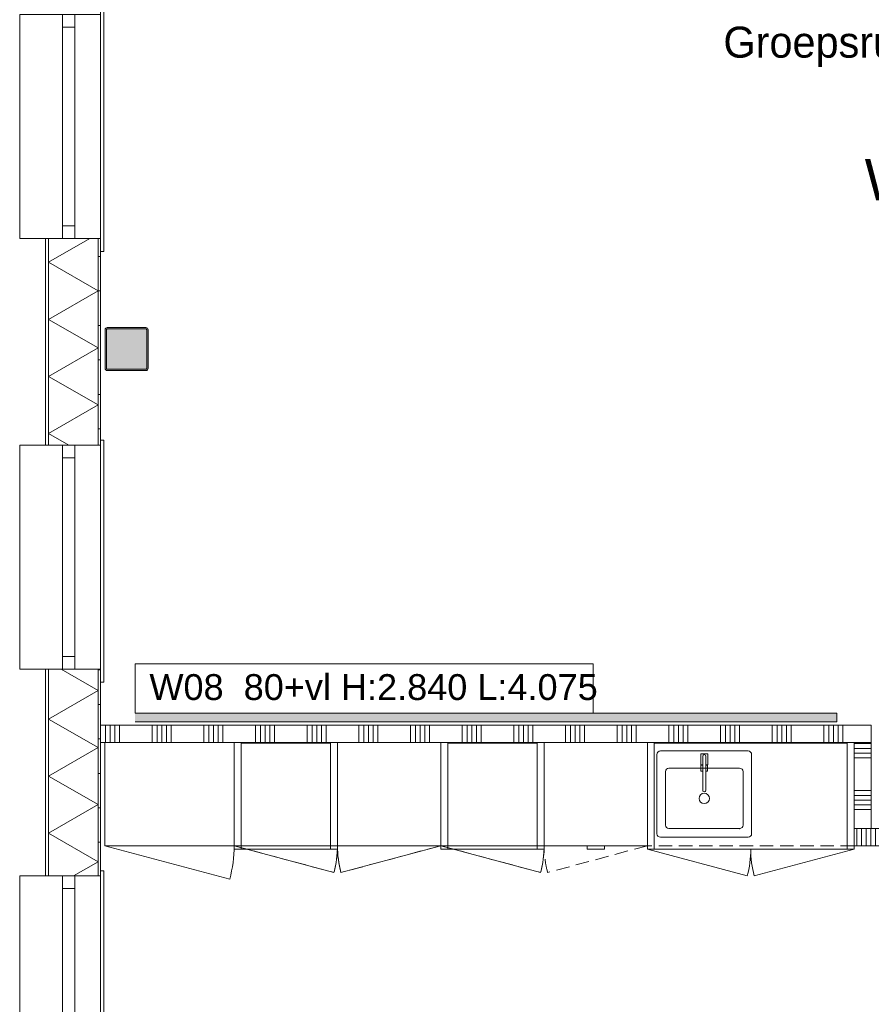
# Model space of a CAD drawing. Header units: millimetres. Extents: x -850 to 154668, y -25041 to 71030.
# Tile 110 of 211: x -470 to 4475, y 47060 to 52775. Entities that reach past the tile are written whole.
import ezdxf
from ezdxf.enums import TextEntityAlignment as Align

# ---------------------------------------------------------------- set-up
doc = ezdxf.new("R2010")
doc.units = ezdxf.units.MM
doc.header["$MEASUREMENT"] = 0
doc.linetypes.add('B0702', pattern=[117.37, 78.119999, -39.250001])
for name, color, linetype in [('42 Binnenwandafw', 7, 'Continuous'), ('42 Binnenwandafw Doorsnede-arcering', 7, 'Continuous'), ('72 VI kastenwanden', 7, 'Continuous'), ('Info Wandafwerking aanduiding', 7, 'Continuous'), ('New_21 Buitenwanden', 7, 'Continuous'), ('New_21 Buitenwanden Doorsnede-arcering', 7, 'Continuous'), ('New_21 Buitenwanden Laagscheidingslijnen', 7, 'Continuous'), ('New_21 Buitenwanden Ramen', 7, 'Continuous'), ('New_22 NC Binnenwanden', 7, 'Continuous'), ('New_22 NC Binnenwanden Doorsnede-arcering', 7, 'Continuous'), ('New_23 Vloeren', 7, 'Continuous'), ('New_72 VI kastenwanden', 7, 'Continuous'), ('New_Z Ruimtefuncties', 7, 'Continuous'), ('New_Z Ruimtefuncties Zone omranding', 7, 'Continuous'), ('New_Z Ruimtefuncties Zone tekst', 7, 'Continuous'), ('S-COLS-____-OTLN.RVT S', 7, 'Continuous'), ('S-COLS-____-OTLN.RVT S 2D arcering', 7, 'Continuous')]:
    doc.layers.add(name, color=color, linetype=linetype)
doc.styles.add('GENERATED_STYLE_1', font='txt')
doc.styles.add('GENERATED_STYLE_2', font='txt')
pattern_1 = [(1e-14, (0, 0), (0, 200), [])]

# ---------------------------------------------------------------- blocks, each defined once
blk = doc.blocks.new('Slab_3_2', base_point=(0, 51154.6))
at = {"layer": 'New_23 Vloeren', "color": 1, "linetype": 'Continuous', "lineweight": 0, "flags": 128}
blk.add_lwpolyline([(2, 17060), (-0.3, 51154.6), (0, 51154.6), (0, 66760), (25600, 66760), (25600, 49879.9), (31400.4, 49880)], dxfattribs=at)
blk = doc.blocks.new('Kast basis 1D 22_6')
at = {"layer": 'New_72 VI kastenwanden', "color": 1, "linetype": 'Continuous', "lineweight": 0}
for p, q in [((0, 600), (750, 600)), ((0, 0), (0, 600)), ((750, 0), (750, 600)), ((0, 0), (750, 0)), ((0, 0), (724.4, -194.1))]:
    blk.add_line(p, q, dxfattribs=at)
blk.add_arc((0, 0), 750, 345, 0, dxfattribs=at)
blk = doc.blocks.new('Kast basis 2D 22_2')
at = {"layer": 'New_72 VI kastenwanden', "color": 1, "linetype": 'Continuous', "lineweight": 0}
for p, q in [((0, 620), (1200, 620)), ((0, 0), (0, 620)), ((1200, 0), (1200, 620)), ((595, 550), (595, 90)), ((1125, 570), (615, 570)), ((890, 554), (850, 554)), ((850, 554), (850, 489)), ((861, 540), (861, 342.1)), ((861, 489), (861, 540)), ((879, 342.2), (879, 540)), ((879, 540), (879, 489)), ((890, 489), (890, 554)), ((1145, 90), (1145, 550)), ((1075, 470), (665, 470)), ((850, 489), (861, 489)), ((861, 488), (850.3, 488)), ((850.3, 488), (850.3, 453)), ((861, 453), (861, 488)), ((879, 489), (890, 489)), ((889.7, 488), (879, 488)), ((879, 488), (879, 453)), ((889.7, 453), (889.7, 488)), ((645, 450), (645, 140)), ((850.3, 453), (861, 453)), ((879, 453), (889.7, 453)), ((1095, 140), (1095, 450)), ((665, 120), (1075, 120)), ((615, 70), (1125, 70)), ((0, 0), (1200, 0)), ((0, 0), (579.6, -155.3)), ((1200, 0), (620.4, -155.3))]:
    blk.add_line(p, q, dxfattribs=at)
blk.add_circle((870, 295), 30, dxfattribs=at)
for centre, radius, start, end in [((615, 550), 20, 90, 180), ((870, 540), 9, 0, 180), ((870, 540), 9, 0, 180), ((1125, 550), 20, 0, 90), ((665, 450), 20, 90, 180), ((1075, 450), 20, 0, 90), ((870, 342.1), 9, 180.1472, 0.1472), ((665, 140), 20, 180, 270), ((1075, 140), 20, 270, 0), ((615, 90), 20, 180, 270), ((1125, 90), 20, 270, 0), ((0, 0), 600, 345, 0), ((1200, 0), 600, 180, 195)]:
    blk.add_arc(centre, radius, start, end, dxfattribs=at)
blk.add_point((665, 120), dxfattribs=at)
blk = doc.blocks.new('Kast basis 1D 22_5')
at = {"layer": 'New_72 VI kastenwanden', "color": 1, "linetype": 'Continuous', "lineweight": 0}
for p, q in [((0, 600), (600, 600)), ((0, 0), (0, 600)), ((600, 0), (600, 600)), ((0, 0), (600, 0)), ((0, 0), (579.6, -155.3))]:
    blk.add_line(p, q, dxfattribs=at)
blk.add_arc((0, 0), 600, 345, 0, dxfattribs=at)
blk = doc.blocks.new('*X1140')
at = {"layer": 'New_21 Buitenwanden Doorsnede-arcering', "linetype": 'Continuous', "lineweight": 0, "true_color": 0xe9ebeb}
for points in [[(-302.2, 51450), (-302.1, 51450), (-302.1, 51504.8), (-302.2, 51504.8)], [(-302.2, 51150), (-302.1, 51150), (-302.1, 51300), (-302.2, 51300)], [(-302.2, 50850), (-302.1, 50850), (-302.1, 51000), (-302.2, 51000)], [(-302.2, 50550), (-302.1, 50550), (-302.1, 50700), (-302.2, 50700)], [(-302.2, 50304.8), (-302.1, 50304.8), (-302.1, 50400), (-302.2, 50400)]]:
    blk.add_hatch(color=254, dxfattribs=at).paths.add_polyline_path(points)
blk = doc.blocks.new('*X1144')
at = {"layer": 'New_21 Buitenwanden Doorsnede-arcering', "linetype": 'Continuous', "lineweight": 0, "true_color": 0xe9ebeb}
for points in [[(-302.2, 48750), (-302.1, 48750), (-302.1, 48900), (-302.2, 48900)], [(-302.2, 48450), (-302.1, 48450), (-302.1, 48600), (-302.2, 48600)], [(-302.2, 48150), (-302.1, 48150), (-302.1, 48300), (-302.2, 48300)], [(-302.2, 47850), (-302.1, 47850), (-302.1, 48000), (-302.2, 48000)]]:
    blk.add_hatch(color=254, dxfattribs=at).paths.add_polyline_path(points)
blk = doc.blocks.new('*X1151')
at = {"layer": 'New_21 Buitenwanden Doorsnede-arcering', "linetype": 'Continuous', "lineweight": 0, "true_color": 0xe9ebeb}
for points in [[(-15.1, 51450), (-15, 51450), (-15, 51504.8), (-15.1, 51504.8)], [(-15.1, 51150), (-15, 51150), (-15, 51300), (-15.1, 51300)], [(-15.1, 50850), (-15, 50850), (-15, 51000), (-15.1, 51000)], [(-15.1, 50550), (-15, 50550), (-15, 50700), (-15.1, 50700)], [(-15.1, 50304.8), (-15, 50304.8), (-15, 50400), (-15.1, 50400)]]:
    blk.add_hatch(color=254, dxfattribs=at).paths.add_polyline_path(points)
blk = doc.blocks.new('*X1152')
at = {"layer": 'New_21 Buitenwanden Doorsnede-arcering', "linetype": 'Continuous', "lineweight": 0, "true_color": 0xe9ebeb}
for points in [[(-15.1, 48750), (-15, 48750), (-15, 48900), (-15.1, 48900)], [(-15.1, 48450), (-15, 48450), (-15, 48600), (-15.1, 48600)], [(-15.1, 48150), (-15, 48150), (-15, 48300), (-15.1, 48300)], [(-15.1, 47850), (-15, 47850), (-15, 48000), (-15.1, 48000)]]:
    blk.add_hatch(color=254, dxfattribs=at).paths.add_polyline_path(points)
blk = doc.blocks.new('*X1159')
at = {"layer": 'New_21 Buitenwanden Doorsnede-arcering', "color": 254, "linetype": 'Continuous', "lineweight": 0, "true_color": 0xe9ebeb}
for p, q in [((-302.1, 51366.9), (-63.2, 51504.8)), ((-302.1, 51366.9), (-15.1, 51201.2)), ((-302.1, 51035.5), (-15.1, 51201.2)), ((-302.1, 51035.5), (-15.1, 50869.8)), ((-302.1, 50704.1), (-15.1, 50869.8)), ((-302.1, 50704.1), (-15.1, 50538.4)), ((-302.1, 50372.7), (-15.1, 50538.4)), ((-302.1, 50372.7), (-184.6, 50304.8))]:
    blk.add_line(p, q, dxfattribs=at)
blk = doc.blocks.new('*X1160')
at = {"layer": 'New_21 Buitenwanden Doorsnede-arcering', "color": 254, "linetype": 'Continuous', "lineweight": 0, "true_color": 0xe9ebeb}
for p, q in [((-228.9, 49004.8), (-15.1, 48881.4)), ((-302.1, 48715.7), (-15.1, 48881.4)), ((-302.1, 48715.7), (-15.1, 48550)), ((-302.1, 48384.3), (-15.1, 48550)), ((-302.1, 48384.3), (-15.1, 48218.6)), ((-302.1, 48052.9), (-15.1, 48218.6)), ((-302.1, 48052.9), (-15.1, 47887.2)), ((-157.8, 47804.8), (-15.1, 47887.2))]:
    blk.add_line(p, q, dxfattribs=at)
blk = doc.blocks.new('R1 22_7')
at = {"layer": 'New_21 Buitenwanden Ramen', "color": 1, "linetype": 'Continuous', "lineweight": 0}
for p, q in [((-725, 150.2), (-725, 168.2)), ((-725, 168.2), (680, 168.2)), ((-650, 150.2), (-680, 150.2)), ((-650, 150.2), (-680, 150.2)), ((-650, 135.2), (-650, 150.2)), ((-650, 135.2), (-650, 150.2)), ((-650, 0), (-650, 135.1)), ((-650, 0), (-650, 135.1)), ((650, 135.2), (650, 150.2)), ((650, 135.2), (650, 150.2)), ((650, 150.2), (680, 150.2)), ((650, 150.2), (680, 150.2)), ((650, 0), (650, 135.1)), ((650, 0), (650, 135.1)), ((680, 168.2), (680, 150.2)), ((-650, 0), (-577, 0)), ((-650, -72), (-650, 0)), ((-650, -72), (-650, 0)), ((-577, 0), (-577, -72)), ((-577, 0), (577, 0)), ((577, -72), (577, 0)), ((577, 0), (650, 0)), ((650, -72), (650, 0)), ((650, -72), (650, 0)), ((-577, -72), (-650, -72)), ((-650, -152), (-650, -72)), ((577, -72), (-577, -72)), ((650, -72), (577, -72)), ((650, -152), (650, -72)), ((-650, -170), (-650, -320)), ((650, -320), (650, -170)), ((-650, -320), (650, -320))]:
    blk.add_line(p, q, dxfattribs=at)
at = {"layer": 'New_21 Buitenwanden Ramen', "color": 9, "linetype": 'Continuous', "lineweight": 0}
for p, q in [((-650, 150.2), (650, 150.2)), ((-650, 135.1), (-650, 135.2)), ((-650, 135.1), (-650, 135.2)), ((650, 135.1), (650, 135.2)), ((650, 135.1), (650, 135.2)), ((-650, -170), (-650, -152)), ((650, -170), (650, -152))]:
    blk.add_line(p, q, dxfattribs=at)
blk = doc.blocks.new('Wall_160_2', base_point=(0, 42580))
at = {"layer": 'New_21 Buitenwanden Doorsnede-arcering', "linetype": 'Continuous', "lineweight": 0, "true_color": 0xe9ebeb}
h = blk.add_hatch(dxfattribs=at)
h.set_pattern_fill('930_Lijnen_vert_200_0002', color=254, style=0, pattern_type=2)
h.set_pattern_definition(pattern_1)
h.paths.add_polyline_path([(-15, 50304.8), (0, 50304.8), (0, 51504.8), (-15, 51504.8)])
h = blk.add_hatch(dxfattribs=at)
h.set_pattern_fill('930_Lijnen_vert_200_0002', color=254, style=0, pattern_type=2)
h.set_pattern_definition(pattern_1)
h.paths.add_polyline_path([(0, 49004.8), (-15, 49004.8), (-15, 47804.8), (0, 47804.8)])
at = {"layer": 'New_21 Buitenwanden', "color": 8, "linetype": 'Continuous', "lineweight": 0, "true_color": 0x778488}
for p, q in [((-320.2, 51504.8), (-302.2, 51504.8)), ((-302.2, 51504.8), (-222.2, 51504.8)), ((-222.2, 51504.8), (-150.2, 51504.8)), ((-150.2, 51504.8), (-15.1, 51504.8)), ((-15.1, 51504.8), (-15, 51504.8)), ((-15, 51504.8), (0, 51504.8)), ((0, 51504.8), (0, 51474.8)), ((-320.2, 50304.8), (-302.2, 50304.8)), ((-302.2, 50304.8), (-222.2, 50304.8)), ((-222.2, 50304.8), (-150.2, 50304.8)), ((-150.2, 50304.8), (-15.1, 50304.8)), ((-15.1, 50304.8), (-15, 50304.8)), ((-15, 50304.8), (0, 50304.8)), ((0, 50304.8), (0, 50334.8)), ((-320.2, 49004.8), (-302.2, 49004.8)), ((-302.2, 49004.8), (-222.2, 49004.8)), ((-222.2, 49004.8), (-150.2, 49004.8)), ((-150.2, 49004.8), (-15.1, 49004.8)), ((-15.1, 49004.8), (-15, 49004.8)), ((-15, 49004.8), (0, 49004.8)), ((0, 49004.8), (0, 48974.8)), ((-320.2, 47804.8), (-302.2, 47804.8)), ((-302.2, 47804.8), (-222.2, 47804.8)), ((-222.2, 47804.8), (-150.2, 47804.8)), ((-150.2, 47804.8), (-15.1, 47804.8)), ((-15.1, 47804.8), (-15, 47804.8)), ((-15, 47804.8), (0, 47804.8)), ((0, 47804.8), (0, 47834.8))]:
    blk.add_line(p, q, dxfattribs=at)
at = {"layer": 'New_21 Buitenwanden', "color": 8, "linetype": 'Continuous', "lineweight": 0, "true_color": 0x778488, "flags": 128}
for points in [[(-320.2, 51504.8), (-320.2, 50304.8)], [(0, 50304.8), (0, 51504.8)], [(-320.2, 49004.8), (-320.2, 47804.8)], [(0, 47804.8), (0, 49004.8)]]:
    blk.add_lwpolyline(points, dxfattribs=at)
at = {"layer": 'New_21 Buitenwanden Laagscheidingslijnen', "color": 8, "linetype": 'Continuous', "lineweight": 0, "true_color": 0x778488}
for p, q in [((-302.2, 51504.8), (-302.2, 50304.8)), ((-302.1, 51504.8), (-302.1, 50304.8)), ((-15.1, 50304.8), (-15.1, 51504.8)), ((-15, 50304.8), (-15, 51504.8)), ((-302.2, 49004.8), (-302.2, 47804.8)), ((-302.1, 49004.8), (-302.1, 47804.8)), ((-15.1, 47804.8), (-15.1, 49004.8)), ((-15, 47804.8), (-15, 49004.8))]:
    blk.add_line(p, q, dxfattribs=at)
at = {"layer": 'New_21 Buitenwanden', "color": 8, "lineweight": 0, "true_color": 0x778488}
for name in ['*X1140', '*X1159', '*X1151', '*X1160', '*X1144', '*X1152']:
    blk.add_blockref(name, (0, 0), dxfattribs=at)
at = {"layer": 'New_21 Buitenwanden Ramen', "color": 1, "linetype": 'Continuous', "lineweight": 0, "xscale": -1, "zscale": 1000, "rotation": 269.9999999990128}
for p in [(-150.2, 52154.8), (-150.2, 49654.8), (-150.2, 47154.8)]:
    blk.add_blockref('R1 22_7', p, dxfattribs=at)
blk = doc.blocks.new('Wall_260_2', base_point=(200, 48680))
at = {"layer": '42 Binnenwandafw Doorsnede-arcering', "linetype": 'Continuous', "lineweight": 0, "true_color": 0x934451}
blk.add_hatch(color=15, dxfattribs=at).paths.add_polyline_path([(200, 48700), (4275.1, 48700), (4275.1, 48750), (200, 48750)])
at = {"layer": '42 Binnenwandafw', "color": 15, "linetype": 'Continuous', "lineweight": 0, "true_color": 0x934451, "flags": 128}
for points in [[(4275.1, 48750), (200, 48750)], [(200, 48700), (4275.1, 48700)], [(4275.1, 48700), (4275.1, 48750)]]:
    blk.add_lwpolyline(points, dxfattribs=at)
blk = doc.blocks.new('Kast wand 1D 22_4')
at = {"layer": 'New_72 VI kastenwanden', "color": 1, "linetype": 'B0702', "lineweight": 0}
for p, q in [((750, 600), (0, 600)), ((0, 600), (0, 0)), ((750, 0), (750, 600)), ((0, 0), (750, 0))]:
    blk.add_line(p, q, dxfattribs=at)
blk = doc.blocks.new('Column 187[27]_2', base_point=(0.5, 3))
at = {"layer": 'S-COLS-____-OTLN.RVT S 2D arcering', "linetype": 'Continuous', "lineweight": 0, "true_color": 0x778488}
h = blk.add_hatch(color=8, dxfattribs=at)
h.paths.add_polyline_path([(25.5, 50751), (26.5, 50746), (29.3, 50741.8), (33.5, 50738.9), (38.5, 50738), (262.5, 50738), (267.5, 50738.9), (271.7, 50741.8), (274.5, 50746), (275.5, 50751), (275.5, 50975), (274.5, 50979.9), (271.7, 50984.1), (267.5, 50987), (262.5, 50988), (38.5, 50988), (33.5, 50987), (29.3, 50984.1), (26.5, 50979.9), (25.5, 50975)])
h.paths.add_polyline_path([(262.5, 50746), (38.5, 50746), (36.6, 50746.3), (35, 50747.4), (33.9, 50749), (33.5, 50751), (33.5, 50975), (33.9, 50976.9), (35, 50978.5), (36.6, 50979.6), (38.5, 50980), (262.5, 50980), (264.4, 50979.6), (266.1, 50978.5), (267.1, 50976.9), (267.5, 50975), (267.5, 50751), (267.1, 50749), (266.1, 50747.4), (264.4, 50746.3)], flags=0)
blk.add_hatch(color=8, dxfattribs=at).paths.add_polyline_path([(262.5, 50980), (38.5, 50980), (36.6, 50979.6), (35, 50978.5), (33.9, 50976.9), (33.5, 50975), (33.5, 50751), (33.9, 50749), (35, 50747.4), (36.6, 50746.3), (38.5, 50746), (262.5, 50746), (264.4, 50746.3), (266.1, 50747.4), (267.1, 50749), (267.5, 50751), (267.5, 50975), (267.1, 50976.9), (266.1, 50978.5), (264.4, 50979.6)])
at = {"layer": 'S-COLS-____-OTLN.RVT S', "color": 1, "linetype": 'Continuous', "lineweight": 0}
for p, q in [((26.5, 50979.9), (25.5, 50975)), ((29.3, 50984.1), (26.5, 50979.9)), ((33.5, 50987), (29.3, 50984.1)), ((38.5, 50988), (33.5, 50987)), ((35, 50978.5), (36.6, 50979.6)), ((36.6, 50979.6), (38.5, 50980)), ((262.5, 50988), (38.5, 50988)), ((38.5, 50980), (262.5, 50980)), ((267.5, 50987), (262.5, 50988)), ((262.5, 50980), (264.4, 50979.6)), ((264.4, 50979.6), (266.1, 50978.5)), ((271.7, 50984.1), (267.5, 50987)), ((274.5, 50979.9), (271.7, 50984.1)), ((275.5, 50975), (274.5, 50979.9)), ((25.5, 50975), (25.5, 50751)), ((33.5, 50975), (33.9, 50976.9)), ((33.5, 50751), (33.5, 50975)), ((33.9, 50976.9), (35, 50978.5)), ((266.1, 50978.5), (267.1, 50976.9)), ((267.1, 50976.9), (267.5, 50975)), ((267.5, 50975), (267.5, 50751)), ((275.5, 50751), (275.5, 50975)), ((25.5, 50751), (26.5, 50746)), ((33.9, 50749), (33.5, 50751)), ((267.5, 50751), (267.1, 50749)), ((274.5, 50746), (275.5, 50751)), ((26.5, 50746), (29.3, 50741.8)), ((29.3, 50741.8), (33.5, 50738.9)), ((33.5, 50738.9), (38.5, 50738)), ((35, 50747.4), (33.9, 50749)), ((36.6, 50746.3), (35, 50747.4)), ((38.5, 50746), (36.6, 50746.3)), ((262.5, 50746), (38.5, 50746)), ((38.5, 50738), (262.5, 50738)), ((264.4, 50746.3), (262.5, 50746)), ((262.5, 50738), (267.5, 50738.9)), ((266.1, 50747.4), (264.4, 50746.3)), ((267.1, 50749), (266.1, 50747.4)), ((267.5, 50738.9), (271.7, 50741.8)), ((271.7, 50741.8), (274.5, 50746))]:
    blk.add_line(p, q, dxfattribs=at)
blk = doc.blocks.new('Kast wand 2D 22_2')
at = {"layer": 'New_72 VI kastenwanden', "color": 1, "linetype": 'B0702', "lineweight": 0}
for p, q in [((1200, 600), (0, 600)), ((0, 600), (0, 0)), ((1200, 0), (1200, 600)), ((0, 0), (1200, 0))]:
    blk.add_line(p, q, dxfattribs=at)
blk = doc.blocks.new('#72 ladekast 4L')
at = {"layer": 'New_72 VI kastenwanden', "color": 9, "linetype": 'Continuous', "lineweight": 0}
for p, q in [((20, 620), (0, 620)), ((0, 620), (0, 40)), ((580, 620), (20, 620)), ((600, 620), (580, 620)), ((600, 40), (600, 620)), ((0, 40), (0, 20)), ((0, 20), (600, 20)), ((350, 20), (250, 20)), ((250, 20), (250, 0)), ((250, 0), (350, 0)), ((350, 0), (350, 20)), ((600, 20), (600, 40))]:
    blk.add_line(p, q, dxfattribs=at)
blk = doc.blocks.new('Kast wand 1D 22_2')
at = {"layer": 'New_72 VI kastenwanden', "color": 1, "linetype": 'B0702', "lineweight": 0}
for p, q in [((600, 600), (0, 600)), ((0, 600), (0, 0)), ((600, 0), (600, 600)), ((0, 0), (600, 0))]:
    blk.add_line(p, q, dxfattribs=at)
blk = doc.blocks.new('Kast wand 1D 22_3')
at = {"layer": 'New_72 VI kastenwanden', "color": 1, "linetype": 'B0702', "lineweight": 0}
for p, q in [((600, 600), (0, 600)), ((0, 600), (0, 0)), ((600, 0), (600, 600)), ((0, 0), (600, 0)), ((0, 0), (579.6, -155.3))]:
    blk.add_line(p, q, dxfattribs=at)
blk.add_arc((0, 0), 600, 345, 0, dxfattribs=at)
blk = doc.blocks.new('#72 kadervak')
at = {"layer": 'New_72 VI kastenwanden', "color": 7, "linetype": 'Continuous', "lineweight": 0}
for p, q in [((600, 620), (0, 620)), ((0, 620), (0, 0)), ((600, 620), (0, 620)), ((0, 620), (0, 0)), ((40, 620), (0, 620)), ((0, 620), (0, 0)), ((40, 0), (40, 620)), ((560, 620), (40, 620)), ((40, 620), (40, 615)), ((40, 615), (560, 615)), ((600, 620), (560, 620)), ((560, 620), (560, 0)), ((560, 615), (560, 620)), ((600, 0), (600, 620)), ((600, 0), (600, 620)), ((600, 0), (600, 620)), ((0, 0), (600, 0)), ((0, 0), (600, 0)), ((0, 0), (40, 0)), ((560, 0), (600, 0))]:
    blk.add_line(p, q, dxfattribs=at)
blk = doc.blocks.new('Kast hoog 1D 22_2')
at = {"layer": 'New_72 VI kastenwanden', "color": 1, "linetype": 'Continuous', "lineweight": 0}
for p, q in [((600, 600), (0, 600)), ((0, 600), (0, 0)), ((600, 0), (600, 600)), ((0, 0), (600, 0)), ((0, 0), (579.6, -155.3))]:
    blk.add_line(p, q, dxfattribs=at)
blk.add_arc((0, 0), 600, 345, 0, dxfattribs=at)
blk = doc.blocks.new('#72 pantryvak')
at = {"layer": '72 VI kastenwanden', "color": 1, "linetype": 'Continuous', "lineweight": 0}
for p, q in [((1200, 620), (0, 620)), ((0, 620), (0, 0)), ((40, 620), (0, 620)), ((0, 620), (0, 0)), ((1160, 620), (40, 620)), ((40, 620), (40, 0)), ((40, 0), (40, 620)), ((1160, 620), (40, 620)), ((40, 620), (40, 615)), ((40, 615), (1160, 615)), ((1160, 0), (1160, 620)), ((1160, 615), (1160, 620)), ((1160, 620), (1160, 0)), ((1200, 620), (1160, 620)), ((1200, 0), (1200, 620)), ((1200, 0), (1200, 620)), ((0, 0), (1200, 0)), ((0, 0), (40, 0)), ((40, 0), (1160, 0)), ((1160, 0), (1200, 0))]:
    blk.add_line(p, q, dxfattribs=at)
blk = doc.blocks.new('Kast wand 2D 22')
at = {"layer": 'New_72 VI kastenwanden', "color": 1, "linetype": 'B0702', "lineweight": 0}
for p, q in [((1200, 600), (0, 600)), ((0, 600), (0, 0)), ((1200, 0), (1200, 600)), ((0, 0), (1200, 0)), ((0, 0), (579.6, -155.3)), ((1200, 0), (620.4, -155.3))]:
    blk.add_line(p, q, dxfattribs=at)
for centre, start, end in [((0, 0), 345, 0), ((1200, 0), 180, 195)]:
    blk.add_arc(centre, 600, start, end, dxfattribs=at)
blk = doc.blocks.new('*X2423')
at = {"layer": 'New_22 NC Binnenwanden Doorsnede-arcering', "color": 254, "linetype": 'Continuous', "lineweight": 0, "true_color": 0xe9ebeb}
for p, q in [((4475, 48572.6), (4375, 48572.6)), ((4475, 48545.2), (4375, 48545.2)), ((4475, 48517.8), (4375, 48517.8)), ((4475, 48490.3), (4375, 48490.3)), ((4475, 48300.1), (4375, 48300.1)), ((4475, 48272.6), (4375, 48272.6)), ((4475, 48245.2), (4375, 48245.2)), ((4475, 48217.8), (4375, 48217.8)), ((4475, 48190.3), (4375, 48190.3))]:
    blk.add_line(p, q, dxfattribs=at)
blk = doc.blocks.new('Wall_468_2', base_point=(4475, 48080))
at = {"layer": 'New_22 NC Binnenwanden', "color": 8, "linetype": 'Continuous', "lineweight": 0, "true_color": 0x778488, "flags": 128}
for points in [[(4375, 48580), (4475, 48580)], [(4375, 48580), (4375, 48080)], [(4475, 48080), (4475, 48580)], [(4375, 48080), (4475, 48080)]]:
    blk.add_lwpolyline(points, dxfattribs=at)
at = {"layer": 'New_22 NC Binnenwanden', "color": 8, "lineweight": 0, "true_color": 0x778488}
blk.add_blockref('*X2423', (0, 0), dxfattribs=at)
blk = doc.blocks.new('*X2425')
at = {"layer": 'New_22 NC Binnenwanden Doorsnede-arcering', "color": 254, "linetype": 'Continuous', "lineweight": 0, "true_color": 0xe9ebeb}
for p, q in [((4390.3, 47980), (4390.3, 48080)), ((4417.7, 47980), (4417.7, 48080)), ((4445.1, 47980), (4445.1, 48080)), ((4472.6, 47980), (4472.6, 48080)), ((4500, 47980), (4500, 48080)), ((4690.3, 47980), (4690.3, 48080)), ((4717.7, 47980), (4717.7, 48080)), ((4745.1, 47980), (4745.1, 48080)), ((4772.6, 47980), (4772.6, 48080)), ((4800, 47980), (4800, 48080)), ((4990.3, 47980), (4990.3, 48080)), ((5017.7, 47980), (5017.7, 48080)), ((5045.1, 47980), (5045.1, 48080)), ((5072.6, 47980), (5072.6, 48080)), ((5100, 47980), (5100, 48080)), ((5290.3, 47980), (5290.3, 48080)), ((5317.7, 47980), (5317.7, 48080)), ((5345.1, 47980), (5345.1, 48080)), ((5372.6, 47980), (5372.6, 48080)), ((5400, 47980), (5400, 48080)), ((5590.3, 47980), (5590.3, 48080)), ((5617.7, 47980), (5617.7, 48080)), ((5645.1, 47980), (5645.1, 48080)), ((5672.6, 47980), (5672.6, 48080)), ((5700, 47980), (5700, 48080)), ((5890.3, 47980), (5890.3, 48080)), ((5917.7, 47980), (5917.7, 48080)), ((5945.1, 47980), (5945.1, 48080)), ((5972.6, 47980), (5972.6, 48080)), ((6000, 47980), (6000, 48080)), ((6190.3, 47980), (6190.3, 48080)), ((6217.7, 47980), (6217.7, 48080)), ((6245.1, 47980), (6245.1, 48080)), ((6272.6, 47980), (6272.6, 48080)), ((6300, 47980), (6300, 48080)), ((6490.3, 47980), (6490.3, 48080)), ((6517.7, 47980), (6517.7, 48080)), ((6545.1, 47980), (6545.1, 48080)), ((6572.6, 47980), (6572.6, 48080)), ((6600, 47980), (6600, 48080)), ((6790.3, 47980), (6790.3, 48080)), ((6817.7, 47980), (6817.7, 48080)), ((6845.1, 47980), (6845.1, 48080)), ((6872.6, 47980), (6872.6, 48080)), ((6900, 47980), (6900, 48080)), ((7090.3, 47980), (7090.3, 48080)), ((7117.7, 47980), (7117.7, 48080)), ((7145.1, 47980), (7145.1, 48080)), ((7172.6, 47980), (7172.6, 48080)), ((7200, 47980), (7200, 48080)), ((7390.3, 47980), (7390.3, 48080)), ((7417.7, 47980), (7417.7, 48080)), ((7445.1, 47980), (7445.1, 48080)), ((7472.6, 47980), (7472.6, 48080)), ((7500, 47980), (7500, 48080)), ((7690.3, 47980), (7690.3, 48080)), ((7717.7, 47980), (7717.7, 48080)), ((7745.1, 47980), (7745.1, 48080)), ((7772.6, 47980), (7772.6, 48080)), ((7800, 47980), (7800, 48080)), ((7990.3, 47980), (7990.3, 48080)), ((8017.7, 47980), (8017.7, 48080)), ((8045.1, 47980), (8045.1, 48080)), ((8072.6, 47980), (8072.6, 48080)), ((8100, 47980), (8100, 48080)), ((8290.3, 47980), (8290.3, 48080)), ((8317.7, 47980), (8317.7, 48080)), ((8345.1, 47980), (8345.1, 48080)), ((8372.6, 47980), (8372.6, 48080)), ((8400, 47980), (8400, 48080)), ((8590.3, 47980), (8590.3, 48080)), ((8617.7, 47980), (8617.7, 48080)), ((8645.1, 47980), (8645.1, 48080)), ((8672.6, 47980), (8672.6, 48080)), ((8700, 47980), (8700, 48080))]:
    blk.add_line(p, q, dxfattribs=at)
blk = doc.blocks.new('Wall_469_2', base_point=(8950, 47980))
at = {"layer": 'New_22 NC Binnenwanden', "color": 8, "linetype": 'Continuous', "lineweight": 0, "true_color": 0x778488, "flags": 128}
for points in [[(8850, 48080), (4375, 48080)], [(4375, 48080), (4375, 47980)], [(8850, 48080), (8850, 47980)], [(4375, 47980), (8850, 47980)]]:
    blk.add_lwpolyline(points, dxfattribs=at)
at = {"layer": 'New_22 NC Binnenwanden', "color": 8, "lineweight": 0, "true_color": 0x778488}
blk.add_blockref('*X2425', (0, 0), dxfattribs=at)
blk = doc.blocks.new('*X2427')
at = {"layer": 'New_22 NC Binnenwanden Doorsnede-arcering', "color": 254, "linetype": 'Continuous', "lineweight": 0, "true_color": 0xe9ebeb}
for p, q in [((0, 48680), (0, 48580)), ((27.4, 48680), (27.4, 48580)), ((54.9, 48680), (54.9, 48580)), ((82.3, 48680), (82.3, 48580)), ((109.7, 48680), (109.7, 48580)), ((300, 48680), (300, 48580)), ((327.4, 48680), (327.4, 48580)), ((354.9, 48680), (354.9, 48580)), ((382.3, 48680), (382.3, 48580)), ((409.7, 48680), (409.7, 48580)), ((600, 48680), (600, 48580)), ((627.4, 48680), (627.4, 48580)), ((654.9, 48680), (654.9, 48580)), ((682.3, 48680), (682.3, 48580)), ((709.7, 48680), (709.7, 48580)), ((900, 48680), (900, 48580)), ((927.4, 48680), (927.4, 48580)), ((954.9, 48680), (954.9, 48580)), ((982.3, 48680), (982.3, 48580)), ((1009.7, 48680), (1009.7, 48580)), ((1200, 48680), (1200, 48580)), ((1227.4, 48680), (1227.4, 48580)), ((1254.9, 48680), (1254.9, 48580)), ((1282.3, 48680), (1282.3, 48580)), ((1309.7, 48680), (1309.7, 48580)), ((1500, 48680), (1500, 48580)), ((1527.4, 48680), (1527.4, 48580)), ((1554.9, 48680), (1554.9, 48580)), ((1582.3, 48680), (1582.3, 48580)), ((1609.7, 48680), (1609.7, 48580)), ((1800, 48680), (1800, 48580)), ((1827.4, 48680), (1827.4, 48580)), ((1854.9, 48680), (1854.9, 48580)), ((1882.3, 48680), (1882.3, 48580)), ((1909.7, 48680), (1909.7, 48580)), ((2100, 48680), (2100, 48580)), ((2127.4, 48680), (2127.4, 48580)), ((2154.9, 48680), (2154.9, 48580)), ((2182.3, 48680), (2182.3, 48580)), ((2209.7, 48680), (2209.7, 48580)), ((2400, 48680), (2400, 48580)), ((2427.4, 48680), (2427.4, 48580)), ((2454.9, 48680), (2454.9, 48580)), ((2482.3, 48680), (2482.3, 48580)), ((2509.7, 48680), (2509.7, 48580)), ((2700, 48680), (2700, 48580)), ((2727.4, 48680), (2727.4, 48580)), ((2754.9, 48680), (2754.9, 48580)), ((2782.3, 48680), (2782.3, 48580)), ((2809.7, 48680), (2809.7, 48580)), ((3000, 48680), (3000, 48580)), ((3027.4, 48680), (3027.4, 48580)), ((3054.9, 48680), (3054.9, 48580)), ((3082.3, 48680), (3082.3, 48580)), ((3109.7, 48680), (3109.7, 48580)), ((3300, 48680), (3300, 48580)), ((3327.4, 48680), (3327.4, 48580)), ((3354.9, 48680), (3354.9, 48580)), ((3382.3, 48680), (3382.3, 48580)), ((3409.7, 48680), (3409.7, 48580)), ((3600, 48680), (3600, 48580)), ((3627.4, 48680), (3627.4, 48580)), ((3654.9, 48680), (3654.9, 48580)), ((3682.3, 48680), (3682.3, 48580)), ((3709.7, 48680), (3709.7, 48580)), ((3900, 48680), (3900, 48580)), ((3927.4, 48680), (3927.4, 48580)), ((3954.9, 48680), (3954.9, 48580)), ((3982.3, 48680), (3982.3, 48580)), ((4009.7, 48680), (4009.7, 48580)), ((4200, 48680), (4200, 48580)), ((4227.4, 48680), (4227.4, 48580)), ((4254.9, 48680), (4254.9, 48580)), ((4282.3, 48680), (4282.3, 48580)), ((4309.7, 48680), (4309.7, 48580))]:
    blk.add_line(p, q, dxfattribs=at)
blk = doc.blocks.new('Wall_470_2', base_point=(4475, 48680))
at = {"layer": 'New_22 NC Binnenwanden', "color": 8, "linetype": 'Continuous', "lineweight": 0, "true_color": 0x778488, "flags": 128}
for points in [[(4475, 48680), (0, 48680)], [(0, 48580), (0, 48680)], [(4475, 48580), (4475, 48680)], [(0, 48580), (4475, 48580)]]:
    blk.add_lwpolyline(points, dxfattribs=at)
at = {"layer": 'New_22 NC Binnenwanden', "color": 8, "lineweight": 0, "true_color": 0x778488}
blk.add_blockref('*X2427', (0, 0), dxfattribs=at)
blk = doc.blocks.new('Groepsruimte 6_1.05_49_2', base_point=(4425.7, 52209.9))
at = {"layer": 'New_Z Ruimtefuncties Zone tekst', "color": 2, "lineweight": 0}
for tag, height, style, p in [('DUMMY_938', 180, 'GENERATED_STYLE_1', (5274.9, 52775.7)), ('ROOM_NAME', 180, 'GENERATED_STYLE_1', (5274.9, 52734.5)), ('ROOM_NUMBER', 180, 'GENERATED_STYLE_1', (5274.9, 52357.4)), ('DUMMY_939', 180, 'GENERATED_STYLE_1', (5274.9, 52398.5)), ('stWallCovering', 240, 'GENERATED_STYLE_2', (5274.9, 51966.5))]:
    blk.add_attdef(tag, text='', height=height, dxfattribs=dict(at, style=style)).set_placement(p, align=Align.TOP_RIGHT)
at = {"layer": 'New_Z Ruimtefuncties Zone tekst', "color": 2, "lineweight": 0, "style": 'GENERATED_STYLE_2'}
blk.add_attdef('DUMMY_940', text='', height=240, dxfattribs=at).set_placement((3576.5, 52021.4), align=Align.TOP_LEFT)

msp = doc.modelspace()

# ---------------------------------------------------------------- linework, layer by layer
at = {"layer": 'Info Wandafwerking aanduiding', "color": 9, "linetype": 'Continuous', "lineweight": 0, "flags": 128}
msp.add_lwpolyline([(200, 49035.7), (2859.8, 49035.7), (2859.8, 48750), (200, 48750)], close=True, dxfattribs=at)
at = {"layer": 'New_Z Ruimtefuncties Zone omranding', "color": 231, "linetype": 'Continuous', "lineweight": 0, "true_color": 0xf9acba, "flags": 128}
for points in [[(0, 55610), (0, 50735), (0, 48680), (4475, 48680), (4475, 48080), (8850, 48080), (8850, 50735), (8850, 54185), (8575, 54185), (8575, 55609.9), (4700.1, 55609.9), (4700.1, 55610)], [(0, 42678.3), (2700, 42678.3), (2700, 41210), (8550.7, 41210), (8850, 41210), (8850, 47980), (4375, 47980), (4375, 48580), (0, 48580)]]:
    msp.add_lwpolyline(points, close=True, dxfattribs=at)

# ---------------------------------------------------------------- block references
at = {"layer": '42 Binnenwandafw', "color": 15, "lineweight": 0, "true_color": 0x934451}
msp.add_blockref('Wall_260_2', (200, 48680), dxfattribs=at)
at = {"layer": '72 VI kastenwanden', "color": 1, "linetype": 'Continuous', "lineweight": 0, "zscale": 1000}
msp.add_blockref('#72 pantryvak', (3175, 47960), dxfattribs=at)
at = {"layer": 'New_21 Buitenwanden', "color": 8, "lineweight": 0, "true_color": 0x778488}
msp.add_blockref('Wall_160_2', (0, 42580), dxfattribs=at)
at = {"layer": 'New_22 NC Binnenwanden', "color": 8, "lineweight": 0, "true_color": 0x778488}
for name, p in [('Wall_470_2', (4475, 48680)), ('Wall_468_2', (4475, 48080)), ('Wall_469_2', (8950, 47980))]:
    msp.add_blockref(name, p, dxfattribs=at)
at = {"layer": 'New_23 Vloeren', "color": 1, "linetype": 'Continuous', "lineweight": 0}
msp.add_blockref('Slab_3_2', (0, 51154.6), dxfattribs=at)
at = {"layer": 'New_72 VI kastenwanden', "color": 1, "linetype": 'Continuous', "lineweight": 0, "zscale": 1000}
for name, p in [('Kast basis 1D 22_6', (25, 47980)), ('Kast wand 1D 22_4', (25, 47980)), ('Kast wand 1D 22_4', (25, 47980)), ('Kast basis 1D 22_5', (775, 47980)), ('Kast wand 1D 22_2', (775, 47980)), ('Kast basis 1D 22_5', (1975, 47980)), ('Kast wand 1D 22_2', (1975, 47980))]:
    msp.add_blockref(name, p, dxfattribs=at)
at = {"layer": 'New_72 VI kastenwanden', "color": 1, "linetype": 'Continuous', "lineweight": 0, "xscale": -1, "zscale": 1000}
for name, p in [('#72 kadervak', (1375, 47960)), ('Kast wand 2D 22', (1975, 47980)), ('Kast hoog 1D 22_2', (1975, 47980)), ('Kast wand 1D 22_3', (1975, 47980)), ('#72 kadervak', (2575, 47960)), ('Kast wand 2D 22', (3175, 47980)), ('Kast wand 1D 22_3', (3175, 47980)), ('Kast basis 2D 22_2', (4375, 47960)), ('Kast wand 2D 22_2', (4375, 47980))]:
    msp.add_blockref(name, p, dxfattribs=at)
at = {"layer": 'New_72 VI kastenwanden', "color": 253, "linetype": 'Continuous', "lineweight": 0, "true_color": 0x99a3a6, "xscale": -1, "zscale": 1000}
msp.add_blockref('#72 ladekast 4L', (3175, 47960), dxfattribs=at)
at = {"layer": 'New_Z Ruimtefuncties', "color": 2, "linetype": 'Continuous', "lineweight": 0}
msp.add_blockref('Groepsruimte 6_1.05_49_2', (4425.7, 52209.9), dxfattribs=at).add_auto_attribs({'ROOM_NAME': 'Groepsruimte 6', 'ROOM_NUMBER': '1.05', 'stWallCovering': 'W03a'})
at = {"layer": 'S-COLS-____-OTLN.RVT S', "color": 1, "linetype": 'Continuous', "lineweight": 0}
msp.add_blockref('Column 187[27]_2', (0.5, 3), dxfattribs=at)

# ---------------------------------------------------------------- texts
at = {"layer": 'Info Wandafwerking aanduiding', "color": 2, "linetype": 'Continuous', "lineweight": 0, "insert": (225, 48823.9), "char_height": 150, "attachment_point": 7, "style": 'GENERATED_STYLE_1'}
msp.add_mtext('\\A1;{\\pql;\\fArial|b0|i0|c0|p38; W08 \\fArial|b0|i0|c0|p38; \\fArial|b0|i0|c0|p38;80\\fArial|b0|i0|c0|p38;+vl H:\\fArial|b0|i0|c0|p38;2.840\\fArial|b0|i0|c0|p38; L:\\fArial|b0|i0|c0|p38;4.075}', dxfattribs=at)

doc.saveas('drawing.dxf')
